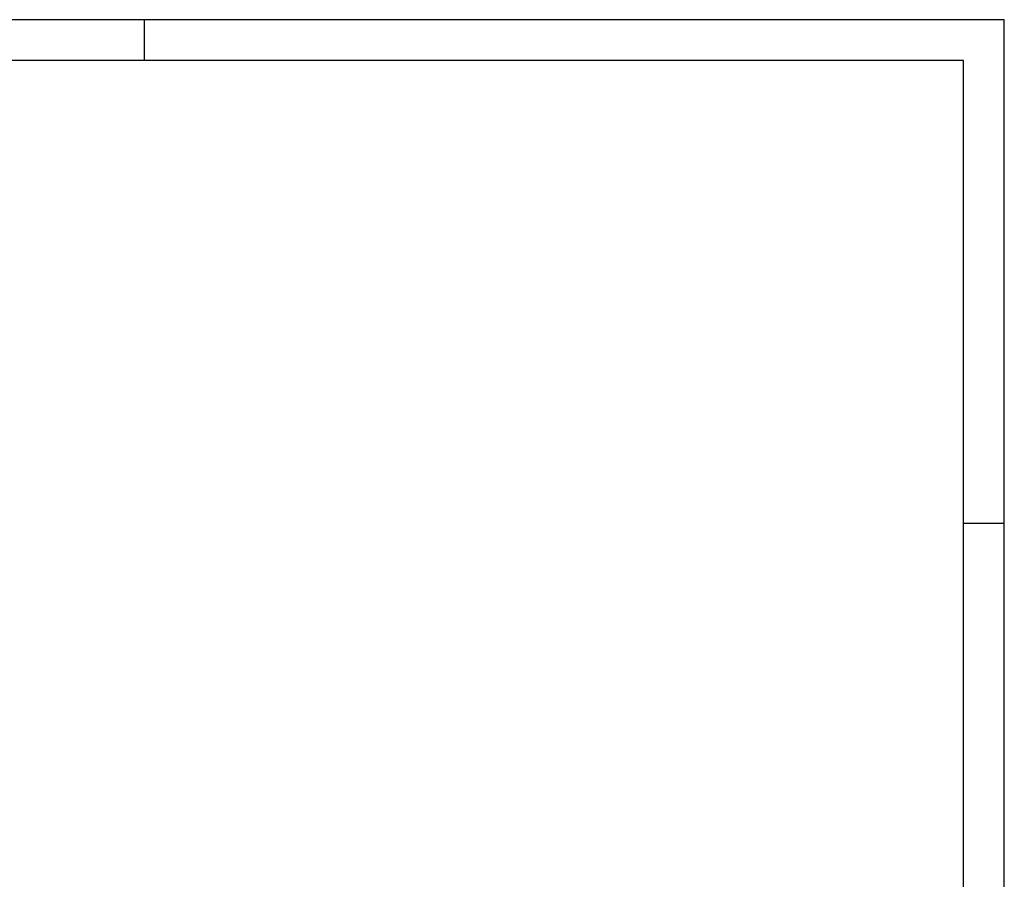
# Model space of a CAD drawing. Extents: x 0 to 594, y 0 to 420.
# Tile 7 of 7: x 354 to 594, y 210 to 420. Entities that reach past the tile are written whole.
import ezdxf

# ---------------------------------------------------------------- set-up
doc = ezdxf.new("R2010")
doc.units = 0
doc.layers.get('0').update_dxf_attribs({"linetype": 'CONTINUOUS'})
doc.layers.add('BL$2----', color=7, linetype='CONTINUOUS')

# ---------------------------------------------------------------- blocks, each defined once
blk = doc.blocks.new('A2-HOR')
at = {"linetype": 'Continuous'}
for p, q in [((594, 420), (0, 420)), ((384, 410), (384, 420)), ((594, 0), (594, 420)), ((584, 410), (10, 410)), ((584, 10), (584, 410)), ((584, 297), (594, 297))]:
    blk.add_line(p, q, dxfattribs=at)

msp = doc.modelspace()

# ---------------------------------------------------------------- block references
at = {"layer": 'BL$2----'}
msp.add_blockref('A2-HOR', (0, 0), dxfattribs=at)

doc.saveas('drawing.dxf')
